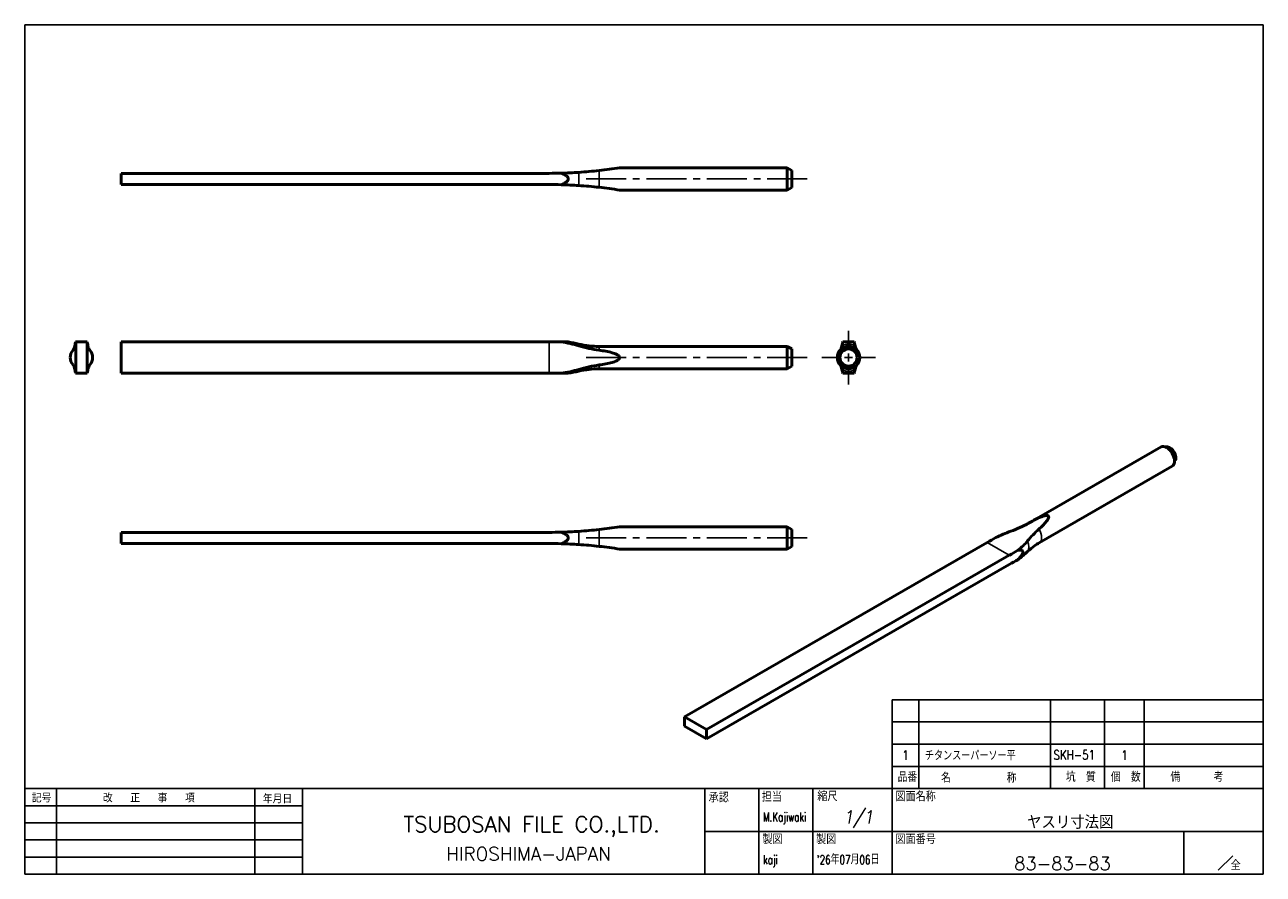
# Model space of a CAD drawing. Extents: x 10 to 1153, y 10 to 909.
import ezdxf
from ezdxf.enums import TextEntityAlignment as Align

# ---------------------------------------------------------------- set-up
doc = ezdxf.new("R2010")
doc.units = 0
doc.header["$LTSCALE"] = 12
doc.header["$MEASUREMENT"] = 0
doc.linetypes.add('CENTER2', pattern=[1.125, 0.75, -0.125, 0.125, -0.125])
doc.layers.get('0').update_dxf_attribs({"color": 4, "linetype": 'CONTINUOUS'})
doc.layers.get('DEFPOINTS').update_dxf_attribs({"linetype": 'CONTINUOUS'})
doc.layers.add('1', color=7, linetype='CONTINUOUS')
doc.layers.add('ZUWAKU', color=7, linetype='CONTINUOUS')
for name, color, linetype, lineweight in [('Smart Centers', 7, 'CENTER2', 25), ('Visible', 7, 'CONTINUOUS', 50), ('Visible Narrow', 7, 'CONTINUOUS', 25)]:
    doc.layers.add(name, color=color, linetype=linetype, lineweight=lineweight)
doc.styles.add('DIMTXT', font='ROMANS.shx', dxfattribs={"width": 0.85, "oblique": 10, "bigfont": 'BIGFONT.shx'})
doc.styles.get("Standard").update_dxf_attribs({"font": 'ROMANS.shx', "width": 0.85, "bigfont": 'BIGFONT.shx'})

msp = doc.modelspace()

# ---------------------------------------------------------------- linework, layer by layer
at = {"linetype": 'Continuous'}
for p, q in [((10, 200), (287, 200)), ((10, 10), (10, 200)), ((287, 200), (287, 10)), ((287, 10), (10, 10))]:
    msp.add_line(p, q, dxfattribs=at)
for p, q in [((203.97, 44.07), (203.97, 49.04)), ((210, 44.07), (210, 49.04)), ((239.45, 44.07), (239.45, 49.04)), ((251.52, 44.07), (251.52, 49.04)), ((260.39, 44.07), (260.39, 49.04)), ((203.97, 39.1), (203.97, 44.07)), ((210, 39.1), (210, 44.07)), ((239.45, 39.1), (239.45, 44.07)), ((251.52, 39.1), (251.52, 44.07)), ((260.39, 39.1), (260.39, 44.07)), ((203.97, 34.13), (203.97, 39.1)), ((210, 34.13), (210, 39.1)), ((239.45, 34.13), (239.45, 39.1)), ((251.52, 34.13), (251.52, 39.1)), ((260.39, 34.13), (260.39, 39.1))]:
    msp.add_line(p, q)
at = {"layer": '1', "color": 7}
for p, q in [((203.97, 49.04), (287, 49.04)), ((203.97, 44.07), (287, 44.07)), ((203.97, 39.1), (287, 39.1)), ((10, 29.16), (287, 29.16))]:
    msp.add_line(p, q, dxfattribs=at)
at = {"layer": '1', "color": 3}
for p, q in [((10, 25.33), (72.09, 25.33)), ((10, 21.5), (72.09, 21.5)), ((10, 17.66), (72.09, 17.66)), ((10, 13.83), (72.09, 13.83))]:
    msp.add_line(p, q, dxfattribs=at)
at = {"layer": 'DEFPOINTS', "linetype": 'Continuous'}
for p, q in [((10, 200), (287, 200)), ((10, 10), (10, 200)), ((287, 200), (287, 10)), ((287, 10), (10, 10))]:
    msp.add_line(p, q, dxfattribs=at)
at = {"layer": 'Smart Centers', "color": 7}
for p, q in [((185.03, 165.52), (134.98, 165.52)), ((194.25, 128.24), (194.25, 131.56)), ((185.03, 125.56), (134.98, 125.56)), ((188.25, 125.56), (191.57, 125.56)), ((196.93, 125.56), (200.25, 125.56)), ((194.25, 119.56), (194.25, 122.88)), ((185.03, 85.22), (134.98, 85.22))]:
    msp.add_line(p, q, dxfattribs=at)
at = {"layer": 'Smart Centers', "color": 7, "linetype": 'Continuous'}
for p, q in [((193.36, 125.56), (195.14, 125.56)), ((194.25, 124.66), (194.25, 126.45))]:
    msp.add_line(p, q, dxfattribs=at)
at = {"layer": 'Visible'}
for p, q in [((31.53, 164.27), (31.53, 166.77)), ((127.27, 166.77), (31.53, 166.77)), ((180.53, 168.02), (143.03, 168.02)), ((181.53, 167.44), (180.53, 168.02)), ((180.53, 163.02), (180.53, 168.02)), ((181.53, 163.59), (181.53, 167.44)), ((127.27, 164.27), (31.53, 164.27)), ((131.53, 165.71), (131.53, 165.32)), ((181.53, 163.59), (180.53, 163.02)), ((180.53, 163.02), (143.03, 163.02)), ((21.38, 129.06), (21.42, 129.06)), ((21.42, 129.06), (23.92, 129.06)), ((21.42, 129.06), (21.42, 122.06)), ((23.96, 129.06), (23.92, 129.06)), ((23.92, 122.06), (23.92, 129.06)), ((31.53, 122.06), (31.53, 129.06)), ((127.27, 129.06), (31.53, 129.06)), ((129.98, 129.06), (127.27, 129.06)), ((129.98, 129.06), (131.53, 129.06)), ((131.53, 129.06), (131.53, 129.06)), ((180.53, 128.06), (138.48, 128.06)), ((181.53, 127.48), (180.53, 128.06)), ((180.53, 123.06), (180.53, 128.06)), ((181.53, 123.63), (181.53, 127.48)), ((192.96, 129.06), (194.05, 129.06)), ((195.54, 129.06), (194.45, 129.06)), ((21.38, 122.06), (21.42, 122.06)), ((21.42, 122.06), (23.92, 122.06)), ((23.96, 122.06), (23.92, 122.06)), ((127.27, 122.06), (31.53, 122.06)), ((129.98, 122.06), (127.27, 122.06)), ((129.98, 122.06), (131.53, 122.06)), ((131.53, 122.06), (131.53, 122.05)), ((180.53, 123.06), (138.48, 123.06)), ((181.53, 123.63), (180.53, 123.06)), ((192.96, 122.06), (194.05, 122.06)), ((195.54, 122.06), (194.45, 122.06)), ((264.15, 105.59), (234.41, 88.47)), ((265.62, 105.58), (264.77, 105.69)), ((266.64, 101.26), (236.91, 84.13)), ((31.53, 86.47), (31.53, 83.97)), ((127.27, 86.47), (31.53, 86.47)), ((180.53, 87.72), (143.03, 87.72)), ((181.53, 87.14), (180.53, 87.72)), ((180.53, 82.72), (180.53, 87.72)), ((181.53, 83.3), (181.53, 87.14)), ((127.27, 83.97), (31.53, 83.97)), ((131.53, 85.02), (131.53, 85.42)), ((225.26, 84.18), (157.56, 45.2)), ((181.53, 83.3), (180.53, 82.72)), ((180.53, 82.72), (143.03, 82.72)), ((230.21, 81.33), (162.51, 42.35)), ((233.22, 81.88), (233.22, 82.21)), ((230.21, 79.29), (162.51, 40.3)), ((162.51, 42.35), (157.56, 45.2)), ((157.56, 45.2), (157.56, 43.15)), ((157.56, 43.15), (162.51, 40.3)), ((162.51, 42.35), (162.51, 40.3))]:
    msp.add_line(p, q, dxfattribs=at)
for radius in [2.5, 1.92]:
    msp.add_circle((194.25, 125.56), radius, dxfattribs=at)
for centre, radius, start, end in [((127.27, 266.77), 100, 270, 271.5531), ((127.27, 266.77), 100, 273.8072, 276.4374), ((127.27, 266.77), 100, 276.4374, 279.0687), ((127.27, 64.27), 100, 88.4469, 90), ((127.27, 64.27), 100, 83.5626, 86.1928), ((127.27, 64.27), 100, 80.9313, 83.5626), ((22.67, 125.56), 3.51, 86.7817, 93.2183), ((125.53, 92.91), 36.65, 76.7856, 80.5776), ((138.48, 148.06), 20, 256.7856, 270), ((142.33, 155.69), 28.74, 252.9766, 262.3159), ((194.25, 125.56), 3.51, 86.7817, 93.2183), ((22.67, 125.56), 2.5, 138.7816, 180), ((22.67, 125.56), 2.5, 180, 221.2184), ((22.67, 125.56), 2.5, 0, 41.2184), ((22.67, 125.56), 2.5, 318.7816, 0), ((22.67, 125.56), 3.51, 266.7817, 273.2183), ((125.53, 158.21), 36.65, 279.4224, 283.2144), ((142.33, 95.42), 28.74, 97.6841, 107.0234), ((138.48, 103.06), 20, 90, 103.2144), ((194.25, 125.56), 3.51, 266.7817, 273.2183), ((127.27, 186.47), 100, 270, 271.5531), ((127.27, 186.47), 100, 273.8072, 276.4374), ((127.27, 186.47), 100, 276.4374, 279.0687), ((221.07, 112.85), 27.8, 289.9521, 298.8796), ((228.19, 99.28), 12.48, 297.8322, 299.9361), ((254.42, 67.58), 26.33, 131.9404, 139.8393), ((127.27, -16.03), 100, 88.4469, 90), ((127.27, -16.03), 100, 83.5626, 86.1928), ((127.27, -16.03), 100, 80.9313, 83.5626), ((243.96, 72.16), 13.9, 125.6263, 134.0153), ((243.12, 73.34), 12.46, 119.9336, 125.6552)]:
    msp.add_arc(centre, radius, start, end, dxfattribs=at)
for centre, major_axis, start_param, end_param in [((265.39, 103.42), (-1.25, 2.17), 3.141593, 6.283185), ((266.1, 103.83), (-0.96, 1.67), 3.562991, 5.861787), ((225.26, 165.94), (49.9, 86.66), 3.925057, 3.952163), ((230.21, 163.09), (49.9, 86.66), 3.925057, 3.952163), ((230.21, -2.47), (49.9, 86.66), 0.756358, 0.783464), ((230.75, 83.47), (-1.75, 3.04), 3.872754, 3.985095)]:
    msp.add_ellipse(centre, major_axis=major_axis, ratio=0.578093, start_param=start_param, end_param=end_param, dxfattribs=at)
for points in [[(133.91, 166.99), (132.65, 166.9), (131.31, 166.84), (129.98, 166.8)], [(133.91, 164.05), (132.65, 164.13), (131.31, 164.19), (129.98, 164.23)], [(21.2, 128.21), (21.28, 128.59), (21.35, 128.87), (21.38, 129.06)], [(24.14, 128.21), (24.06, 128.59), (23.99, 128.87), (23.96, 129.06)], [(133.91, 128.21), (132.65, 128.59), (131.31, 128.87), (129.98, 129.06)], [(192.78, 128.21), (192.86, 128.59), (192.93, 128.87), (192.96, 129.06)], [(195.72, 128.21), (195.64, 128.59), (195.57, 128.87), (195.54, 129.06)], [(21.2, 122.91), (21.28, 122.52), (21.35, 122.24), (21.38, 122.06)], [(24.14, 122.91), (24.06, 122.52), (23.99, 122.24), (23.96, 122.06)], [(133.91, 122.91), (132.65, 122.52), (131.31, 122.24), (129.98, 122.06)], [(192.78, 122.91), (192.86, 122.52), (192.93, 122.24), (192.96, 122.06)], [(195.72, 122.91), (195.64, 122.52), (195.57, 122.24), (195.54, 122.06)], [(133.91, 86.69), (132.65, 86.61), (131.31, 86.54), (129.98, 86.51)], [(230.55, 86.72), (229.39, 86.29), (228.24, 85.81), (227.17, 85.32)], [(133.91, 83.75), (132.65, 83.83), (131.31, 83.9), (129.98, 83.93)], [(234.3, 84.56), (233.68, 83.82), (232.93, 83.11), (232.12, 82.47)], [(234.3, 82.16), (233.68, 81.56), (232.93, 80.95), (232.12, 80.36)]]:
    msp.add_open_spline(points, degree=3, dxfattribs=at)
for points, knots in [([(129.98, 166.8), (130.23, 166.71), (130.48, 166.61), (130.87, 166.41), (131.06, 166.29), (131.27, 166.1), (131.34, 166.03), (131.43, 165.91), (131.46, 165.86), (131.5, 165.79), (131.52, 165.75), (131.53, 165.71)], [-0.202098, -0.202098, -0.202098, -0.202098, -0.1285856, -0.1285856, -0.0721516, -0.0721516, -0.0449667, -0.0449667, -0.0298135, -0.0298135, -0.0188661, -0.0188661, -0.0188661, -0.0188661]), ([(129.98, 164.23), (130.23, 164.32), (130.48, 164.42), (130.87, 164.63), (131.06, 164.75), (131.27, 164.93), (131.34, 165.01), (131.43, 165.12), (131.46, 165.17), (131.5, 165.25), (131.52, 165.28), (131.53, 165.32)], [-0.202098, -0.202098, -0.202098, -0.202098, -0.1285856, -0.1285856, -0.0721516, -0.0721516, -0.0449667, -0.0449667, -0.0298135, -0.0298135, -0.0188661, -0.0188661, -0.0188661, -0.0188661]), ([(20.79, 127.2), (20.88, 127.31), (20.97, 127.46), (21.1, 127.81), (21.15, 127.99), (21.2, 128.21)], [-0.4679869, -0.4679869, -0.4679869, -0.4679869, -0.2186916, -0.2186916, 0, 0, 0, 0]), ([(24.55, 127.2), (24.46, 127.31), (24.37, 127.46), (24.24, 127.81), (24.19, 127.99), (24.14, 128.21)], [-0.4679869, -0.4679869, -0.4679869, -0.4679869, -0.2186916, -0.2186916, 0, 0, 0, 0]), ([(192.37, 127.2), (192.46, 127.31), (192.55, 127.46), (192.68, 127.81), (192.73, 127.99), (192.78, 128.21)], [-0.4679869, -0.4679869, -0.4679869, -0.4679869, -0.2186916, -0.2186916, 0, 0, 0, 0]), ([(196.13, 127.2), (196.04, 127.31), (195.96, 127.46), (195.82, 127.81), (195.77, 127.99), (195.72, 128.21)], [-0.4679869, -0.4679869, -0.4679869, -0.4679869, -0.2186916, -0.2186916, 0, 0, 0, 0]), ([(143.03, 125.56), (143.03, 125.6), (143.02, 125.65), (143, 125.73), (142.98, 125.77), (142.9, 125.89), (142.84, 125.96), (142.66, 126.1), (142.52, 126.19), (142.09, 126.42), (141.7, 126.55), (140.49, 126.91), (139.43, 127.08), (138.48, 127.2)], [3.0685933, 3.0685933, 3.0685933, 3.0685933, 3.0817813, 3.0817813, 3.0949693, 3.0949693, 3.1213453, 3.1213453, 3.1630237, 3.1630237, 3.268584, 3.268584, 3.5450995, 3.5450995, 3.5450995, 3.5450995]), ([(143.03, 125.56), (143.03, 125.51), (143.02, 125.47), (143, 125.39), (142.98, 125.34), (142.9, 125.23), (142.84, 125.16), (142.66, 125.01), (142.52, 124.93), (142.09, 124.7), (141.7, 124.56), (140.49, 124.21), (139.43, 124.03), (138.48, 123.91)], [3.0685933, 3.0685933, 3.0685933, 3.0685933, 3.0817813, 3.0817813, 3.0949693, 3.0949693, 3.1213453, 3.1213453, 3.1630237, 3.1630237, 3.268584, 3.268584, 3.5450995, 3.5450995, 3.5450995, 3.5450995]), ([(20.79, 123.91), (20.88, 123.81), (20.97, 123.65), (21.1, 123.31), (21.15, 123.12), (21.2, 122.91)], [-0.4679869, -0.4679869, -0.4679869, -0.4679869, -0.2186916, -0.2186916, 0, 0, 0, 0]), ([(24.55, 123.91), (24.46, 123.81), (24.37, 123.65), (24.24, 123.31), (24.19, 123.12), (24.14, 122.91)], [-0.4679869, -0.4679869, -0.4679869, -0.4679869, -0.2186916, -0.2186916, 0, 0, 0, 0]), ([(192.37, 123.91), (192.46, 123.81), (192.55, 123.65), (192.68, 123.31), (192.73, 123.12), (192.78, 122.91)], [-0.4679869, -0.4679869, -0.4679869, -0.4679869, -0.2186916, -0.2186916, 0, 0, 0, 0]), ([(196.13, 123.91), (196.04, 123.81), (195.96, 123.65), (195.82, 123.31), (195.77, 123.12), (195.72, 122.91)], [-0.4679869, -0.4679869, -0.4679869, -0.4679869, -0.2186916, -0.2186916, 0, 0, 0, 0]), ([(238.88, 90.2), (238.85, 90.21), (238.81, 90.23), (238.73, 90.25), (238.69, 90.25), (238.55, 90.26), (238.46, 90.25), (238.23, 90.22), (238.07, 90.18), (237.61, 90.04), (237.23, 89.89), (236.12, 89.4), (235.25, 88.93), (234.49, 88.51)], [3.0685933, 3.0685933, 3.0685933, 3.0685933, 3.0817813, 3.0817813, 3.0949693, 3.0949693, 3.1213453, 3.1213453, 3.1630237, 3.1630237, 3.268584, 3.268584, 3.5450995, 3.5450995, 3.5450995, 3.5450995]), ([(238.88, 90.2), (238.91, 90.18), (238.93, 90.16), (238.97, 90.11), (238.99, 90.08), (239.02, 89.99), (239.02, 89.93), (239, 89.78), (238.96, 89.67), (238.82, 89.35), (238.64, 89.08), (238.03, 88.3), (237.41, 87.69), (236.82, 87.17)], [3.0685933, 3.0685933, 3.0685933, 3.0685933, 3.0817813, 3.0817813, 3.0949693, 3.0949693, 3.1213453, 3.1213453, 3.1630237, 3.1630237, 3.268584, 3.268584, 3.5450995, 3.5450995, 3.5450995, 3.5450995]), ([(129.98, 86.51), (130.23, 86.42), (130.48, 86.31), (130.87, 86.11), (131.06, 85.99), (131.27, 85.81), (131.34, 85.73), (131.43, 85.62), (131.46, 85.57), (131.5, 85.49), (131.52, 85.45), (131.53, 85.42)], [-0.202098, -0.202098, -0.202098, -0.202098, -0.1285856, -0.1285856, -0.0721516, -0.0721516, -0.0449667, -0.0449667, -0.0298135, -0.0298135, -0.0188661, -0.0188661, -0.0188661, -0.0188661]), ([(129.98, 83.93), (130.23, 84.02), (130.48, 84.13), (130.87, 84.33), (131.06, 84.45), (131.27, 84.63), (131.34, 84.71), (131.43, 84.82), (131.46, 84.87), (131.5, 84.95), (131.52, 84.98), (131.53, 85.02)], [-0.202098, -0.202098, -0.202098, -0.202098, -0.1285856, -0.1285856, -0.0721516, -0.0721516, -0.0449667, -0.0449667, -0.0298135, -0.0298135, -0.0188661, -0.0188661, -0.0188661, -0.0188661]), ([(232.12, 82.47), (232.3, 82.49), (232.48, 82.51), (232.75, 82.5), (232.88, 82.48), (233.03, 82.42), (233.09, 82.39), (233.15, 82.33), (233.17, 82.3), (233.2, 82.25), (233.21, 82.23), (233.22, 82.21)], [-0.202098, -0.202098, -0.202098, -0.202098, -0.1285856, -0.1285856, -0.0721516, -0.0721516, -0.0449667, -0.0449667, -0.0298135, -0.0298135, -0.0188661, -0.0188661, -0.0188661, -0.0188661]), ([(232.12, 80.36), (232.3, 80.54), (232.48, 80.73), (232.75, 81.05), (232.88, 81.22), (233.03, 81.46), (233.09, 81.55), (233.15, 81.68), (233.17, 81.73), (233.2, 81.81), (233.21, 81.85), (233.22, 81.88)], [-0.202098, -0.202098, -0.202098, -0.202098, -0.1285856, -0.1285856, -0.0721516, -0.0721516, -0.0449667, -0.0449667, -0.0298135, -0.0298135, -0.0188661, -0.0188661, -0.0188661, -0.0188661])]:
    msp.add_open_spline(points, degree=3, knots=knots, dxfattribs=at)
at = {"layer": 'Visible Narrow'}
for p, q in [((133.91, 166.99), (133.91, 164.05)), ((138.48, 167.4), (138.48, 163.64)), ((127.27, 129.06), (127.27, 122.06)), ((133.91, 128.21), (133.91, 128.59)), ((138.48, 127.2), (138.48, 128.06)), ((133.91, 122.91), (133.91, 122.53)), ((138.48, 123.91), (138.48, 123.06)), ((133.91, 83.75), (133.91, 86.69)), ((138.48, 83.34), (138.48, 87.1)), ((225.26, 84.18), (230.21, 81.33))]:
    msp.add_line(p, q, dxfattribs=at)
for start, end in [(60.9585, 119.0415), (240.9585, 299.0415)]:
    msp.add_arc((194.25, 125.56), 3.03, start, end, dxfattribs=at)
for centre, major_axis, start_param, end_param in [((235.66, 86.3), (-1.25, 2.17), 6.219118, 6.283185), ((235.66, 86.3), (-1.25, 2.17), 3.141593, 4.780323), ((232.43, 84.44), (-1.51, 2.63), 3.422055, 4.435794)]:
    msp.add_ellipse(centre, major_axis=major_axis, ratio=0.578093, start_param=start_param, end_param=end_param, dxfattribs=at)
at = {"layer": 'ZUWAKU', "color": 3}
for p, q in [((203.97, 34.13), (287, 34.13)), ((203.97, 10), (203.97, 34.13)), ((210, 29.16), (210, 34.13)), ((239.45, 29.16), (239.45, 34.13)), ((251.52, 29.16), (251.52, 34.13)), ((260.39, 29.16), (260.39, 34.13)), ((17.1, 10), (17.1, 29.16)), ((61.45, 10), (61.45, 29.16)), ((72.09, 10), (72.09, 29.16)), ((162.1, 10.23), (162.1, 29.16)), ((174.16, 10), (174.16, 29.16)), ((186.23, 10), (186.23, 29.16)), ((162.1, 19.58), (203.97, 19.58)), ((203.97, 19.58), (287, 19.58)), ((269.26, 10), (269.26, 19.58)), ((276.9, 10.93), (280.21, 14.08))]:
    msp.add_line(p, q, dxfattribs=at)

# ---------------------------------------------------------------- texts
at = {"color": 4, "linetype": 'Continuous', "insert": (225.01, 96.97), "char_height": 6.4, "attachment_point": 4, "style": 'DIMTXT'}
msp.add_mtext('\\A1;', dxfattribs=at)
at = {"color": 4, "linetype": 'ByBlock', "insert": (193.14, 22.34), "char_height": 2.921, "attachment_point": 4, "style": 'DIMTXT'}
msp.add_mtext('1/1', dxfattribs=at)
at = {"layer": '1', "color": 4, "width": 0.72}
for s, p in [('M.Kajiwaki', (175.1, 22.82)), ('kaji', (175.1, 13.24)), ("'26年07月06日", (187.17, 13.24))]:
    msp.add_text(s, height=1.987, dxfattribs=at).set_placement(p, align=Align.MIDDLE_LEFT)
at = {"layer": 'ZUWAKU', "color": 4}
for s, height, width, p in [('チタンスーパーソー平', 2.07, 0.7, (211.34, 35.48)), ('SKH-51', 2.07, 0.81, (240.09, 35.66)), ('品番', 2.07, 0.81, (205.24, 30.67)), ('名          称', 2.0699, 0.81, (214.95, 30.51)), ('坑  質', 2.07, 0.81, (242.87, 30.69)), ('個  数', 2.07, 0.81, (252.92, 30.68)), ('備      考', 2.07, 0.81, (266.24, 30.69)), ('記号', 1.774, 0.99, (11.57, 26.08)), ('改   正   事   項', 1.7742, 0.99, (27.48, 26.08)), ('年月日', 1.774, 0.99, (63.23, 25.89)), ('承認', 2.07, 0.99, (162.96, 26.1)), ('担当', 2.07, 0.99, (174.85, 26.24)), ('縮尺', 2.07, 0.99, (187.27, 26.37)), ('図面名称', 2.07, 0.99, (204.74, 26.34)), ('製図', 2.07, 0.99, (174.98, 16.76)), ('製図', 2.07, 0.99, (187, 16.76)), ('図面番号', 2.07, 0.99, (204.75, 16.76)), ('全', 2.07, 0.99, (279.72, 10.93))]:
    msp.add_text(s, height=height, dxfattribs=dict(at, width=width)).set_placement(p)
for s, height, p in [('TSUBOSAN FILE CO.,LTD.', 3.5, (94.71, 19.44)), ('HIROSHIMA-JAPAN', 3, (104.28, 13.05))]:
    msp.add_text(s, height=height, dxfattribs=at).set_placement(p)
at = {"layer": 'ZUWAKU', "color": 4, "width": 0.99}
for s, p in [('ヤスリ寸法図', (243.84, 21.63)), ('83-83-83', (242.1, 12.4))]:
    msp.add_text(s, height=2.957, dxfattribs=at).set_placement(p, align=Align.MIDDLE_CENTER)
at = {"layer": 'ZUWAKU', "color": 4, "char_height": 2.07, "attachment_point": 5}
for insert, width in [((206.99, 36.62), 6.0335), ((255.95, 36.62), 8.8709)]:
    msp.add_mtext('1', dxfattribs=dict(at, insert=insert, width=width))

doc.saveas('drawing.dxf')
